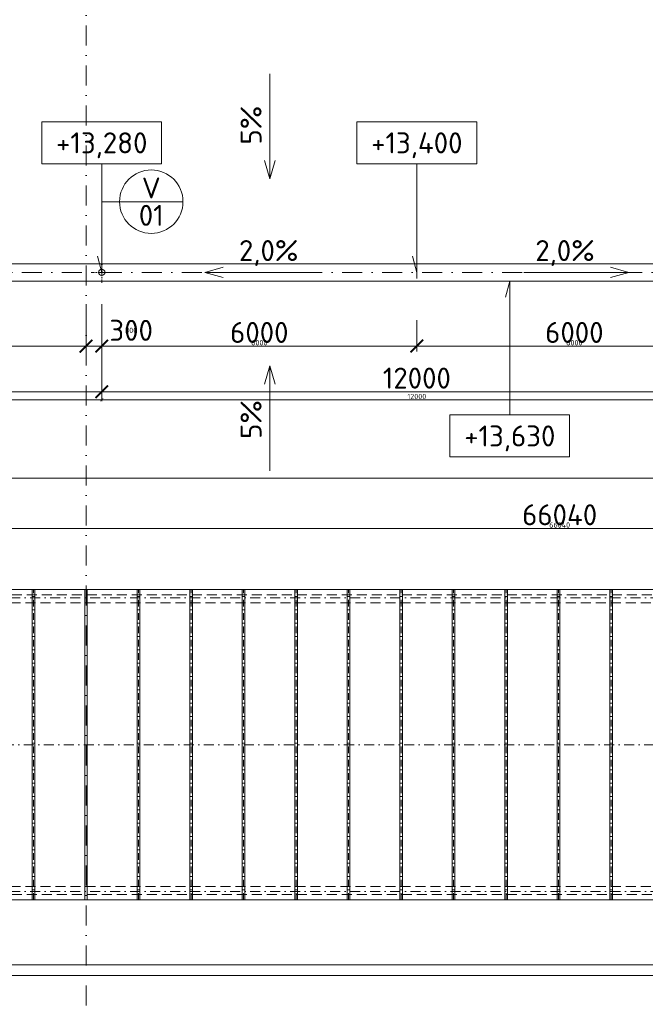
# Model space of a CAD drawing. Header units: millimetres. Extents: x -1695604 to 5289369, y -1488057 to 2187451.
# Tile 163 of 256: x 101287 to 113200, y 181353 to 200115. Entities that reach past the tile are written whole.
import ezdxf
from ezdxf.enums import TextEntityAlignment as Align

# ---------------------------------------------------------------- set-up
doc = ezdxf.new("R2010")
doc.units = ezdxf.units.MM
for name, pattern in [('CENTERX2', [101.6, 63.5, -12.7, 12.7, -12.7]), ('DASHDOT', [25.4, 12.7, -6.35, 0, -6.35]), ('ČÁRKOVANÁ', [19.05, 12.7, -6.35])]:
    doc.linetypes.add(name, pattern=pattern)
doc.layers.get('Defpoints').update_dxf_attribs({"color": 8})
for name, color, linetype, lineweight in [('A99_N_kce-pohl', 1, 'Continuous', 9), ('A99_N_koty-200', 5, 'Continuous', 5), ('A99_N_koty-200 @ 200', 5, 'Continuous', 5), ('A99_N_koty-200 @ 50 (2)', 5, 'Continuous', 5), ('A99_N_koty-vysk', 160, 'Continuous', 5), ('A99_N_znaceni 200', 5, 'Continuous', 5), ('A99_S_osy', 1, 'CENTERX2', 5)]:
    doc.layers.add(name, color=color, linetype=linetype, lineweight=lineweight)
doc.styles.add('A99_kota', font='isocpeur.ttf', dxfattribs={"height": 2})
doc.styles.add('A99_popis', font='isocpeur.ttf')
doc.styles.add('ad_popis 100', font='isocpeur.ttf', dxfattribs={"height": 200})
doc.dimstyles.new('A99_kota_200 new', dxfattribs={"dimscale": 200, "dimtxt": 2, "dimasz": 1.2, "dimexe": 0.5, "dimexo": 1.5, "dimgap": 0.3, "dimtad": 1, "dimdec": 0, "dimzin": 3, "dimdsep": 46, "dimtxsty": 'A99_kota', "dimblk": 'ARCHTICK', "dimcen": 2.5, "dimazin": 2, "dimtfac": 0.75, "dimtdec": 0, "dimtmove": 2, "dimatfit": 0, "dimfxl": 0, "dimtolj": 1, "dimtzin": 0, "dimlwd": 5, "dimlwe": 5, "dimarcsym": 0})

# ---------------------------------------------------------------- blocks, each defined once
blk = doc.blocks.new('_ArchTick')
at = {"color": 0, "linetype": 'ByBlock', "const_width": 0.15}
blk.add_lwpolyline([(-0.5, -0.5), (0.5, 0.5)], dxfattribs=at)
blk = doc.blocks.new('*D4322')
at = {"layer": 'A99_N_koty-200', "color": 0, "linetype": 'Continuous', "lineweight": 5, "transparency": 16777216}
for p, q in [((11930, 190580), (11930, 191480)), ((11930, 191380), (144620, 191380)), ((144620, 190580), (144620, 191480))]:
    blk.add_line(p, q, dxfattribs=at)
at = {"layer": 'Defpoints', "color": 0, "linetype": 'Continuous', "lineweight": 18, "transparency": 16777216}
for p in [(144620, 191380), (11930, 189255), (144620, 189255)]:
    blk.add_point(p, dxfattribs=at)
at = {"layer": 'A99_N_koty-200', "color": 0, "linetype": 'Continuous', "lineweight": 5, "transparency": 16777216, "xscale": 240, "yscale": 240, "zscale": 240, "rotation": 180}
blk.add_blockref('_ArchTick', (11930, 191380), dxfattribs=at)
at = {"layer": 'A99_N_koty-200', "color": 0, "linetype": 'Continuous', "lineweight": 5, "transparency": 16777216, "xscale": 240, "yscale": 240, "zscale": 240}
blk.add_blockref('_ArchTick', (144620, 191380), dxfattribs=at)
at = {"layer": 'A99_N_koty-200', "color": 0, "linetype": 'Continuous', "transparency": 16777216, "insert": (77075, 191680), "char_height": 400, "attachment_point": 5, "style": 'A99_kota'}
blk.add_mtext('\\A1;132690', dxfattribs=at)
blk = doc.blocks.new('*D4323')
at = {"layer": 'A99_N_koty-200', "color": 0, "linetype": 'Continuous', "lineweight": 5, "transparency": 16777216}
for p, q in [((11930, 191180), (11930, 191405)), ((11930, 191380), (144620, 191380)), ((144620, 191180), (144620, 191405))]:
    blk.add_line(p, q, dxfattribs=at)
at = {"layer": 'Defpoints', "color": 0, "linetype": 'Continuous', "lineweight": 18, "transparency": 16777216}
for p in [(144620, 191380), (11930, 189255), (144620, 189255)]:
    blk.add_point(p, dxfattribs=at)
at = {"layer": 'A99_N_koty-200', "color": 0, "linetype": 'Continuous', "lineweight": 5, "transparency": 16777216, "xscale": 60, "yscale": 60, "zscale": 60, "rotation": 180}
blk.add_blockref('_ArchTick', (11930, 191380), dxfattribs=at)
at = {"layer": 'A99_N_koty-200', "color": 0, "linetype": 'Continuous', "lineweight": 5, "transparency": 16777216, "xscale": 60, "yscale": 60, "zscale": 60}
blk.add_blockref('_ArchTick', (144620, 191380), dxfattribs=at)
at = {"layer": 'A99_N_koty-200', "color": 0, "linetype": 'Continuous', "transparency": 16777216, "insert": (78275, 191445), "char_height": 100, "attachment_point": 5, "style": 'A99_kota'}
blk.add_mtext('\\A1;132690', dxfattribs=at)
blk = doc.blocks.new('*D4493')
at = {"layer": 'A99_N_koty-200', "color": 0, "linetype": 'Continuous', "lineweight": 5, "transparency": 16777216}
for p, q in [((5860, 182105), (5860, 182205)), ((150690, 182105), (150690, 182205)), ((5860, 182105), (150690, 182105))]:
    blk.add_line(p, q, dxfattribs=at)
at = {"layer": 'Defpoints', "color": 0, "linetype": 'Continuous', "lineweight": 18, "transparency": 16777216}
for p in [(150690, 182105), (150690, 182095), (5860, 181900)]:
    blk.add_point(p, dxfattribs=at)
at = {"layer": 'A99_N_koty-200', "color": 0, "linetype": 'Continuous', "lineweight": 5, "transparency": 16777216, "xscale": 240, "yscale": 240, "zscale": 240, "rotation": 180}
blk.add_blockref('_ArchTick', (5860, 182105), dxfattribs=at)
at = {"layer": 'A99_N_koty-200', "color": 0, "linetype": 'Continuous', "lineweight": 5, "transparency": 16777216, "xscale": 240, "yscale": 240, "zscale": 240}
blk.add_blockref('_ArchTick', (150690, 182105), dxfattribs=at)
at = {"layer": 'A99_N_koty-200', "color": 0, "linetype": 'Continuous', "transparency": 16777216, "insert": (76950, 182405), "char_height": 400, "attachment_point": 5, "style": 'A99_kota'}
blk.add_mtext('\\A1;144830', dxfattribs=at)
blk = doc.blocks.new('*D4494')
at = {"layer": 'A99_N_koty-200', "color": 0, "linetype": 'Continuous', "lineweight": 5, "transparency": 16777216}
for p, q in [((150690, 182020), (150690, 181875)), ((5860, 181900), (5860, 181925)), ((5860, 181900), (150690, 181900))]:
    blk.add_line(p, q, dxfattribs=at)
at = {"layer": 'Defpoints', "color": 0, "linetype": 'Continuous', "lineweight": 18, "transparency": 16777216}
for p in [(150690, 182095), (5860, 181900), (150690, 181900)]:
    blk.add_point(p, dxfattribs=at)
at = {"layer": 'A99_N_koty-200', "color": 0, "linetype": 'Continuous', "lineweight": 5, "transparency": 16777216, "xscale": 60, "yscale": 60, "zscale": 60, "rotation": 180}
blk.add_blockref('_ArchTick', (5860, 181900), dxfattribs=at)
at = {"layer": 'A99_N_koty-200', "color": 0, "linetype": 'Continuous', "lineweight": 5, "transparency": 16777216, "xscale": 60, "yscale": 60, "zscale": 60}
blk.add_blockref('_ArchTick', (150690, 181900), dxfattribs=at)
at = {"layer": 'A99_N_koty-200', "color": 0, "linetype": 'Continuous', "transparency": 16777216, "insert": (78275, 181965), "char_height": 100, "attachment_point": 5, "style": 'A99_kota'}
blk.add_mtext('\\A1;144830', dxfattribs=at)
blk = doc.blocks.new('*U66')
at = {"color": 0, "linetype": 'ByBlock'}
for p, q in [((5.7, -4), (5.7, -14.35)), ((5.7, -14.35), (5.286, -12.805))]:
    blk.add_line(p, q, dxfattribs=at)
blk.add_lwpolyline([(0, -4), (11.4, -4), (11.4, 0), (0, 0)], close=True, dxfattribs=at)
at = {"color": 0, "linetype": 'ByBlock', "style": 'A99_kota'}
for tag, p in [('VYSKA', (5.7, -2.241)), ('VYSKA_POPIS1', (5.7, -6.041)), ('VYSKA_POPIS2', (5.9, -9.541)), ('VYSKA_POPIS3', (5.9, -13.041))]:
    blk.add_attdef(tag, text='', height=2, dxfattribs=at).set_placement(p, align=Align.MIDDLE)
blk = doc.blocks.new('*D5163')
at = {"layer": 'A99_N_koty-200', "color": 0, "linetype": 'Continuous', "lineweight": 5, "transparency": 16777216}
for p, q in [((102550, 194695), (102550, 193795)), ((102850, 194695), (102850, 193795)), ((102550, 193895), (102310, 193895)), ((102550, 193895), (102850, 193895)), ((102850, 193895), (103090, 193895))]:
    blk.add_line(p, q, dxfattribs=at)
at = {"layer": 'Defpoints', "color": 0, "linetype": 'Continuous', "lineweight": 18, "transparency": 16777216}
for p in [(102550, 195180), (102850, 195300), (102850, 193895)]:
    blk.add_point(p, dxfattribs=at)
at = {"layer": 'A99_N_koty-200', "color": 0, "linetype": 'Continuous', "lineweight": 5, "transparency": 16777216, "xscale": 240, "yscale": 240, "zscale": 240}
blk.add_blockref('_ArchTick', (102550, 193895), dxfattribs=at)
at = {"layer": 'A99_N_koty-200', "color": 0, "linetype": 'Continuous', "lineweight": 5, "transparency": 16777216, "xscale": 240, "yscale": 240, "zscale": 240, "rotation": 180}
blk.add_blockref('_ArchTick', (102850, 193895), dxfattribs=at)
at = {"layer": 'A99_N_koty-200', "color": 0, "linetype": 'Continuous', "transparency": 16777216, "insert": (103410, 194195), "char_height": 400, "attachment_point": 5, "style": 'A99_kota'}
blk.add_mtext('\\A1;300', dxfattribs=at)
blk = doc.blocks.new('*D5164')
at = {"layer": 'A99_N_koty-200', "color": 0, "linetype": 'Continuous', "lineweight": 5, "transparency": 16777216}
for p, q in [((102550, 194095), (102550, 193870)), ((102850, 194095), (102850, 193870)), ((102550, 193895), (102490, 193895)), ((102550, 193895), (102850, 193895)), ((102850, 193895), (102910, 193895))]:
    blk.add_line(p, q, dxfattribs=at)
at = {"layer": 'Defpoints', "color": 0, "linetype": 'Continuous', "lineweight": 18, "transparency": 16777216}
for p in [(102550, 195180), (102850, 195300), (102850, 193895)]:
    blk.add_point(p, dxfattribs=at)
at = {"layer": 'A99_N_koty-200', "color": 0, "linetype": 'Continuous', "lineweight": 5, "transparency": 16777216, "xscale": 60, "yscale": 60, "zscale": 60}
blk.add_blockref('_ArchTick', (102550, 193895), dxfattribs=at)
at = {"layer": 'A99_N_koty-200', "color": 0, "linetype": 'Continuous', "lineweight": 5, "transparency": 16777216, "xscale": 60, "yscale": 60, "zscale": 60, "rotation": 180}
blk.add_blockref('_ArchTick', (102850, 193895), dxfattribs=at)
at = {"layer": 'A99_N_koty-200', "color": 0, "linetype": 'Continuous', "transparency": 16777216, "insert": (103410, 194195), "char_height": 100, "attachment_point": 5, "style": 'A99_kota'}
blk.add_mtext('\\A1;300', dxfattribs=at)
blk = doc.blocks.new('*D5166')
at = {"layer": 'A99_N_koty-200', "color": 0, "linetype": 'Continuous', "lineweight": 5, "transparency": 16777216}
for p, q in [((102850, 193825), (102850, 192925)), ((114850, 193825), (114850, 192925)), ((102850, 193025), (114850, 193025))]:
    blk.add_line(p, q, dxfattribs=at)
at = {"layer": 'Defpoints', "color": 0, "linetype": 'Continuous', "lineweight": 18, "transparency": 16777216}
for p in [(102850, 195300), (114850, 195300), (114850, 193025)]:
    blk.add_point(p, dxfattribs=at)
at = {"layer": 'A99_N_koty-200', "color": 0, "linetype": 'Continuous', "lineweight": 5, "transparency": 16777216, "xscale": 240, "yscale": 240, "zscale": 240, "rotation": 180}
blk.add_blockref('_ArchTick', (102850, 193025), dxfattribs=at)
at = {"layer": 'A99_N_koty-200', "color": 0, "linetype": 'Continuous', "lineweight": 5, "transparency": 16777216, "xscale": 240, "yscale": 240, "zscale": 240}
blk.add_blockref('_ArchTick', (114850, 193025), dxfattribs=at)
at = {"layer": 'A99_N_koty-200', "color": 0, "linetype": 'Continuous', "transparency": 16777216, "insert": (108850, 193285), "char_height": 400, "attachment_point": 5, "style": 'A99_kota'}
blk.add_mtext('\\A1;12000', dxfattribs=at)
blk = doc.blocks.new('*D5167')
at = {"layer": 'A99_N_koty-200', "color": 0, "linetype": 'Continuous', "lineweight": 5, "transparency": 16777216}
for p, q in [((102850, 193070), (102850, 192845)), ((114850, 193070), (114850, 192845)), ((102850, 192870), (114850, 192870))]:
    blk.add_line(p, q, dxfattribs=at)
at = {"layer": 'Defpoints', "color": 0, "linetype": 'Continuous', "lineweight": 18, "transparency": 16777216}
for p in [(102850, 195300), (114850, 195300), (114850, 192870)]:
    blk.add_point(p, dxfattribs=at)
at = {"layer": 'A99_N_koty-200', "color": 0, "linetype": 'Continuous', "lineweight": 5, "transparency": 16777216, "xscale": 60, "yscale": 60, "zscale": 60, "rotation": 180}
blk.add_blockref('_ArchTick', (102850, 192870), dxfattribs=at)
at = {"layer": 'A99_N_koty-200', "color": 0, "linetype": 'Continuous', "lineweight": 5, "transparency": 16777216, "xscale": 60, "yscale": 60, "zscale": 60}
blk.add_blockref('_ArchTick', (114850, 192870), dxfattribs=at)
at = {"layer": 'A99_N_koty-200', "color": 0, "linetype": 'Continuous', "transparency": 16777216, "insert": (108850, 192935), "char_height": 100, "attachment_point": 5, "style": 'A99_kota'}
blk.add_mtext('\\A1;12000', dxfattribs=at)
blk = doc.blocks.new('*D5169')
at = {"layer": 'A99_N_koty-200', "color": 0, "linetype": 'Continuous', "lineweight": 5, "transparency": 16777216}
for p, q in [((102850, 194390), (102850, 193795)), ((108850, 194390), (108850, 193795)), ((102850, 193895), (108850, 193895))]:
    blk.add_line(p, q, dxfattribs=at)
at = {"layer": 'Defpoints', "color": 0, "linetype": 'Continuous', "lineweight": 18, "transparency": 16777216}
for p in [(102850, 194690), (108850, 194690), (108850, 193895)]:
    blk.add_point(p, dxfattribs=at)
at = {"layer": 'A99_N_koty-200', "color": 0, "linetype": 'Continuous', "lineweight": 5, "transparency": 16777216, "xscale": 240, "yscale": 240, "zscale": 240, "rotation": 180}
blk.add_blockref('_ArchTick', (102850, 193895), dxfattribs=at)
at = {"layer": 'A99_N_koty-200', "color": 0, "linetype": 'Continuous', "lineweight": 5, "transparency": 16777216, "xscale": 240, "yscale": 240, "zscale": 240}
blk.add_blockref('_ArchTick', (108850, 193895), dxfattribs=at)
at = {"layer": 'A99_N_koty-200', "color": 0, "linetype": 'Continuous', "transparency": 16777216, "insert": (105850, 194155), "char_height": 400, "attachment_point": 5, "style": 'A99_kota'}
blk.add_mtext('\\A1;6000', dxfattribs=at)
blk = doc.blocks.new('*D5170')
at = {"layer": 'A99_N_koty-200', "color": 0, "linetype": 'Continuous', "lineweight": 5, "transparency": 16777216}
for p, q in [((102850, 194095), (102850, 193870)), ((108850, 194095), (108850, 193870)), ((102850, 193895), (108850, 193895))]:
    blk.add_line(p, q, dxfattribs=at)
at = {"layer": 'Defpoints', "color": 0, "linetype": 'Continuous', "lineweight": 18, "transparency": 16777216}
for p in [(102850, 194690), (108850, 194690), (108850, 193895)]:
    blk.add_point(p, dxfattribs=at)
at = {"layer": 'A99_N_koty-200', "color": 0, "linetype": 'Continuous', "lineweight": 5, "transparency": 16777216, "xscale": 60, "yscale": 60, "zscale": 60, "rotation": 180}
blk.add_blockref('_ArchTick', (102850, 193895), dxfattribs=at)
at = {"layer": 'A99_N_koty-200', "color": 0, "linetype": 'Continuous', "lineweight": 5, "transparency": 16777216, "xscale": 60, "yscale": 60, "zscale": 60}
blk.add_blockref('_ArchTick', (108850, 193895), dxfattribs=at)
at = {"layer": 'A99_N_koty-200', "color": 0, "linetype": 'Continuous', "transparency": 16777216, "insert": (105850, 193960), "char_height": 100, "attachment_point": 5, "style": 'A99_kota'}
blk.add_mtext('\\A1;6000', dxfattribs=at)
blk = doc.blocks.new('*D5172')
at = {"layer": 'A99_N_koty-200', "color": 0, "linetype": 'Continuous', "lineweight": 5, "transparency": 16777216}
for p, q in [((108850, 194390), (108850, 193795)), ((114850, 194390), (114850, 193795)), ((114850, 193895), (108850, 193895))]:
    blk.add_line(p, q, dxfattribs=at)
at = {"layer": 'Defpoints', "color": 0, "linetype": 'Continuous', "lineweight": 18, "transparency": 16777216}
for p in [(108850, 194690), (114850, 194690), (108850, 193895)]:
    blk.add_point(p, dxfattribs=at)
at = {"layer": 'A99_N_koty-200', "color": 0, "linetype": 'Continuous', "lineweight": 5, "transparency": 16777216, "xscale": 240, "yscale": 240, "zscale": 240, "rotation": 180}
blk.add_blockref('_ArchTick', (108850, 193895), dxfattribs=at)
at = {"layer": 'A99_N_koty-200', "color": 0, "linetype": 'Continuous', "lineweight": 5, "transparency": 16777216, "xscale": 240, "yscale": 240, "zscale": 240}
blk.add_blockref('_ArchTick', (114850, 193895), dxfattribs=at)
at = {"layer": 'A99_N_koty-200', "color": 0, "linetype": 'Continuous', "transparency": 16777216, "insert": (111850, 194155), "char_height": 400, "attachment_point": 5, "style": 'A99_kota'}
blk.add_mtext('\\A1;6000', dxfattribs=at)
blk = doc.blocks.new('*D5173')
at = {"layer": 'A99_N_koty-200', "color": 0, "linetype": 'Continuous', "lineweight": 5, "transparency": 16777216}
for p, q in [((108850, 194095), (108850, 193870)), ((114850, 194095), (114850, 193870)), ((114850, 193895), (108850, 193895))]:
    blk.add_line(p, q, dxfattribs=at)
at = {"layer": 'Defpoints', "color": 0, "linetype": 'Continuous', "lineweight": 18, "transparency": 16777216}
for p in [(108850, 194690), (114850, 194690), (108850, 193895)]:
    blk.add_point(p, dxfattribs=at)
at = {"layer": 'A99_N_koty-200', "color": 0, "linetype": 'Continuous', "lineweight": 5, "transparency": 16777216, "xscale": 60, "yscale": 60, "zscale": 60, "rotation": 180}
blk.add_blockref('_ArchTick', (108850, 193895), dxfattribs=at)
at = {"layer": 'A99_N_koty-200', "color": 0, "linetype": 'Continuous', "lineweight": 5, "transparency": 16777216, "xscale": 60, "yscale": 60, "zscale": 60}
blk.add_blockref('_ArchTick', (114850, 193895), dxfattribs=at)
at = {"layer": 'A99_N_koty-200', "color": 0, "linetype": 'Continuous', "transparency": 16777216, "insert": (111850, 193960), "char_height": 100, "attachment_point": 5, "style": 'A99_kota'}
blk.add_mtext('\\A1;6000', dxfattribs=at)
blk = doc.blocks.new('*D5208')
at = {"layer": 'A99_N_koty-200', "color": 0, "linetype": 'Continuous', "lineweight": 5, "transparency": 16777216}
for p, q in [((90850, 193825), (90850, 192925)), ((102850, 193825), (102850, 192925)), ((90850, 193025), (102850, 193025))]:
    blk.add_line(p, q, dxfattribs=at)
at = {"layer": 'Defpoints', "color": 0, "linetype": 'Continuous', "lineweight": 18, "transparency": 16777216}
for p in [(90850, 195300), (102850, 195300), (102850, 193025)]:
    blk.add_point(p, dxfattribs=at)
at = {"layer": 'A99_N_koty-200', "color": 0, "linetype": 'Continuous', "lineweight": 5, "transparency": 16777216, "xscale": 240, "yscale": 240, "zscale": 240, "rotation": 180}
blk.add_blockref('_ArchTick', (90850, 193025), dxfattribs=at)
at = {"layer": 'A99_N_koty-200', "color": 0, "linetype": 'Continuous', "lineweight": 5, "transparency": 16777216, "xscale": 240, "yscale": 240, "zscale": 240}
blk.add_blockref('_ArchTick', (102850, 193025), dxfattribs=at)
at = {"layer": 'A99_N_koty-200', "color": 0, "linetype": 'Continuous', "transparency": 16777216, "insert": (96850, 193285), "char_height": 400, "attachment_point": 5, "style": 'A99_kota'}
blk.add_mtext('\\A1;12000', dxfattribs=at)
blk = doc.blocks.new('*D5209')
at = {"layer": 'A99_N_koty-200', "color": 0, "linetype": 'Continuous', "lineweight": 5, "transparency": 16777216}
for p, q in [((90850, 193070), (90850, 192845)), ((102850, 193070), (102850, 192845)), ((90850, 192870), (102850, 192870))]:
    blk.add_line(p, q, dxfattribs=at)
at = {"layer": 'Defpoints', "color": 0, "linetype": 'Continuous', "lineweight": 18, "transparency": 16777216}
for p in [(90850, 195300), (102850, 195300), (102850, 192870)]:
    blk.add_point(p, dxfattribs=at)
at = {"layer": 'A99_N_koty-200', "color": 0, "linetype": 'Continuous', "lineweight": 5, "transparency": 16777216, "xscale": 60, "yscale": 60, "zscale": 60, "rotation": 180}
blk.add_blockref('_ArchTick', (90850, 192870), dxfattribs=at)
at = {"layer": 'A99_N_koty-200', "color": 0, "linetype": 'Continuous', "lineweight": 5, "transparency": 16777216, "xscale": 60, "yscale": 60, "zscale": 60}
blk.add_blockref('_ArchTick', (102850, 192870), dxfattribs=at)
at = {"layer": 'A99_N_koty-200', "color": 0, "linetype": 'Continuous', "transparency": 16777216, "insert": (96850, 192935), "char_height": 100, "attachment_point": 5, "style": 'A99_kota'}
blk.add_mtext('\\A1;12000', dxfattribs=at)
blk = doc.blocks.new('*D5214')
at = {"layer": 'A99_N_koty-200', "color": 0, "linetype": 'Continuous', "lineweight": 5, "transparency": 16777216}
for p, q in [((96850, 194390), (96850, 193795)), ((102850, 194390), (102850, 193795)), ((102850, 193895), (96850, 193895))]:
    blk.add_line(p, q, dxfattribs=at)
at = {"layer": 'Defpoints', "color": 0, "linetype": 'Continuous', "lineweight": 18, "transparency": 16777216}
for p in [(96850, 194690), (102850, 194690), (96850, 193895)]:
    blk.add_point(p, dxfattribs=at)
at = {"layer": 'A99_N_koty-200', "color": 0, "linetype": 'Continuous', "lineweight": 5, "transparency": 16777216, "xscale": 240, "yscale": 240, "zscale": 240, "rotation": 180}
blk.add_blockref('_ArchTick', (96850, 193895), dxfattribs=at)
at = {"layer": 'A99_N_koty-200', "color": 0, "linetype": 'Continuous', "lineweight": 5, "transparency": 16777216, "xscale": 240, "yscale": 240, "zscale": 240}
blk.add_blockref('_ArchTick', (102850, 193895), dxfattribs=at)
at = {"layer": 'A99_N_koty-200', "color": 0, "linetype": 'Continuous', "transparency": 16777216, "insert": (99850, 194155), "char_height": 400, "attachment_point": 5, "style": 'A99_kota'}
blk.add_mtext('\\A1;6000', dxfattribs=at)
blk = doc.blocks.new('*D5215')
at = {"layer": 'A99_N_koty-200', "color": 0, "linetype": 'Continuous', "lineweight": 5, "transparency": 16777216}
for p, q in [((96850, 194095), (96850, 193870)), ((102850, 194095), (102850, 193870)), ((102850, 193895), (96850, 193895))]:
    blk.add_line(p, q, dxfattribs=at)
at = {"layer": 'Defpoints', "color": 0, "linetype": 'Continuous', "lineweight": 18, "transparency": 16777216}
for p in [(96850, 194690), (102850, 194690), (96850, 193895)]:
    blk.add_point(p, dxfattribs=at)
at = {"layer": 'A99_N_koty-200', "color": 0, "linetype": 'Continuous', "lineweight": 5, "transparency": 16777216, "xscale": 60, "yscale": 60, "zscale": 60, "rotation": 180}
blk.add_blockref('_ArchTick', (96850, 193895), dxfattribs=at)
at = {"layer": 'A99_N_koty-200', "color": 0, "linetype": 'Continuous', "lineweight": 5, "transparency": 16777216, "xscale": 60, "yscale": 60, "zscale": 60}
blk.add_blockref('_ArchTick', (102850, 193895), dxfattribs=at)
at = {"layer": 'A99_N_koty-200', "color": 0, "linetype": 'Continuous', "transparency": 16777216, "insert": (99850, 193960), "char_height": 100, "attachment_point": 5, "style": 'A99_kota'}
blk.add_mtext('\\A1;6000', dxfattribs=at)
blk = doc.blocks.new('*D5727')
at = {"layer": 'A99_N_koty-200', "color": 0, "linetype": 'Continuous', "lineweight": 5, "transparency": 16777216}
for p, q in [((78550, 189620.5), (78550, 190520.5)), ((144590, 189620.5), (144590, 190520.5)), ((144590, 190420.5), (78550, 190420.5))]:
    blk.add_line(p, q, dxfattribs=at)
at = {"layer": 'Defpoints', "color": 0, "linetype": 'Continuous', "lineweight": 18, "transparency": 16777216}
for p in [(78550, 190420.5), (78550, 189245.5), (144590, 189245.5)]:
    blk.add_point(p, dxfattribs=at)
at = {"layer": 'A99_N_koty-200', "color": 0, "linetype": 'Continuous', "lineweight": 5, "transparency": 16777216, "xscale": 240, "yscale": 240, "zscale": 240, "rotation": 180}
blk.add_blockref('_ArchTick', (78550, 190420.5), dxfattribs=at)
at = {"layer": 'A99_N_koty-200', "color": 0, "linetype": 'Continuous', "lineweight": 5, "transparency": 16777216, "xscale": 240, "yscale": 240, "zscale": 240}
blk.add_blockref('_ArchTick', (144590, 190420.5), dxfattribs=at)
at = {"layer": 'A99_N_koty-200', "color": 0, "linetype": 'Continuous', "transparency": 16777216, "insert": (111570, 190680.5), "char_height": 400, "attachment_point": 5, "style": 'A99_kota'}
blk.add_mtext('\\A1;66040', dxfattribs=at)
blk = doc.blocks.new('*D5728')
at = {"layer": 'A99_N_koty-200', "color": 0, "linetype": 'Continuous', "lineweight": 5, "transparency": 16777216}
for p, q in [((78550, 190220.5), (78550, 190445.5)), ((144590, 190220.5), (144590, 190445.5)), ((144590, 190420.5), (78550, 190420.5))]:
    blk.add_line(p, q, dxfattribs=at)
at = {"layer": 'Defpoints', "color": 0, "linetype": 'Continuous', "lineweight": 18, "transparency": 16777216}
for p in [(78550, 190420.5), (78550, 189245.5), (144590, 189245.5)]:
    blk.add_point(p, dxfattribs=at)
at = {"layer": 'A99_N_koty-200', "color": 0, "linetype": 'Continuous', "lineweight": 5, "transparency": 16777216, "xscale": 60, "yscale": 60, "zscale": 60, "rotation": 180}
blk.add_blockref('_ArchTick', (78550, 190420.5), dxfattribs=at)
at = {"layer": 'A99_N_koty-200', "color": 0, "linetype": 'Continuous', "lineweight": 5, "transparency": 16777216, "xscale": 60, "yscale": 60, "zscale": 60}
blk.add_blockref('_ArchTick', (144590, 190420.5), dxfattribs=at)
at = {"layer": 'A99_N_koty-200', "color": 0, "linetype": 'Continuous', "transparency": 16777216, "insert": (111570, 190485.5), "char_height": 100, "attachment_point": 5, "style": 'A99_kota'}
blk.add_mtext('\\A1;66040', dxfattribs=at)
blk = doc.blocks.new('*U20')
at = {"color": 0, "linetype": 'ByBlock'}
blk.add_line((-3.02, 0), (3.02, 0), dxfattribs=at)
blk.add_circle((0, 0), 3.02, dxfattribs=at)
at = {"color": 0, "linetype": 'ByBlock', "style": 'A99_popis'}
for tag, p in [('KATEGORIE', (0, 1.31)), ('PRVEK', (0, -1.298))]:
    blk.add_attdef(tag, text='', height=2, dxfattribs=at).set_placement(p, align=Align.MIDDLE_CENTER)
blk = doc.blocks.new('*U460')
at = {"color": 0, "linetype": 'ByBlock'}
for p, q in [((5.7, 12.75), (5.286, 11.205)), ((5.7, 0), (5.7, 12.75))]:
    blk.add_line(p, q, dxfattribs=at)
blk.add_lwpolyline([(0, -4), (11.4, -4), (11.4, 0), (0, 0)], close=True, dxfattribs=at)
at = {"color": 0, "linetype": 'ByBlock', "style": 'A99_kota'}
for tag, p in [('VYSKA', (5.7, -2.241)), ('VYSKA_POPIS1', (5.7, -6.041)), ('VYSKA_POPIS2', (5.9, -9.541)), ('VYSKA_POPIS3', (5.9, -13.041))]:
    blk.add_attdef(tag, text='', height=2, dxfattribs=at).set_placement(p, align=Align.MIDDLE)
blk = doc.blocks.new('*U5894')
at = {"layer": 'A99_N_koty-200 @ 200', "linetype": 'Continuous'}
dim = blk.add_linear_dim(base=(144620, 191380), p1=(11930, 189255), p2=(144620, 189255), dimstyle='A99_kota_200 new', override={"dimscale": 200, "dimtix": 1, "dimtofl": 1, "dimtmove": 2, "dimatfit": 0}, dxfattribs=at)
dim.commit()
dim.dimension.update_dxf_attribs({"geometry": '*D4322', "text_midpoint": (77075, 191680), "dimtype": 128})
at = {"layer": 'A99_N_koty-200 @ 50 (2)', "linetype": 'Continuous'}
dim = blk.add_linear_dim(base=(144620, 191380), p1=(11930, 189255), p2=(144620, 189255), dimstyle='A99_kota_200 new', override={"dimscale": 50, "dimtix": 1, "dimtofl": 1, "dimtmove": 2, "dimatfit": 0}, dxfattribs=at)
dim.commit()
dim.dimension.update_dxf_attribs({"geometry": '*D4323', "text_midpoint": (78275, 191445)})
blk = doc.blocks.new('*U5953')
at = {"layer": 'A99_N_koty-200 @ 200', "linetype": 'Continuous'}
dim = blk.add_linear_dim(base=(150690, 182105), p1=(5860, 181900), p2=(150690, 182095), dimstyle='A99_kota_200 new', override={"dimscale": 200, "dimtix": 1, "dimtofl": 1, "dimtmove": 2, "dimatfit": 0}, dxfattribs=at)
dim.commit()
dim.dimension.update_dxf_attribs({"geometry": '*D4493', "text_midpoint": (76950, 182405), "dimtype": 128})
at = {"layer": 'A99_N_koty-200 @ 50 (2)', "linetype": 'Continuous'}
dim = blk.add_linear_dim(base=(150690, 181900), p1=(5860, 181900), p2=(150690, 182095), dimstyle='A99_kota_200 new', override={"dimscale": 50, "dimtix": 1, "dimtofl": 1, "dimtmove": 2, "dimatfit": 0}, dxfattribs=at)
dim.commit()
dim.dimension.update_dxf_attribs({"geometry": '*D4494', "text_midpoint": (78275, 181965)})
blk = doc.blocks.new('*U6142')
at = {"layer": 'A99_N_koty-200 @ 200', "linetype": 'Continuous'}
dim = blk.add_linear_dim(base=(102850, 193895), p1=(102550, 195180), p2=(102850, 195300), dimstyle='A99_kota_200 new', override={"dimscale": 200, "dimtix": 1, "dimtofl": 1, "dimtmove": 2, "dimatfit": 0}, dxfattribs=at)
dim.commit()
dim.dimension.update_dxf_attribs({"geometry": '*D5163', "text_midpoint": (103410, 194195), "dimtype": 128})
at = {"layer": 'A99_N_koty-200 @ 50 (2)', "linetype": 'Continuous'}
dim = blk.add_linear_dim(base=(102850, 193895), p1=(102550, 195180), p2=(102850, 195300), dimstyle='A99_kota_200 new', override={"dimscale": 50, "dimtix": 1, "dimtofl": 1, "dimtmove": 2, "dimatfit": 0}, dxfattribs=at)
dim.commit()
dim.dimension.update_dxf_attribs({"geometry": '*D5164', "text_midpoint": (103410, 194195), "dimtype": 128})
blk = doc.blocks.new('*U6143')
at = {"layer": 'A99_N_koty-200 @ 200', "linetype": 'Continuous'}
dim = blk.add_linear_dim(base=(114850, 193025), p1=(102850, 195300), p2=(114850, 195300), dimstyle='A99_kota_200 new', override={"dimscale": 200, "dimtix": 1, "dimtofl": 1, "dimtmove": 2, "dimatfit": 0}, dxfattribs=at)
dim.commit()
dim.dimension.update_dxf_attribs({"geometry": '*D5166', "text_midpoint": (108850, 193285)})
at = {"layer": 'A99_N_koty-200 @ 50 (2)', "linetype": 'Continuous'}
dim = blk.add_linear_dim(base=(114850, 192870), p1=(102850, 195300), p2=(114850, 195300), dimstyle='A99_kota_200 new', override={"dimscale": 50, "dimtix": 1, "dimtofl": 1, "dimtmove": 2, "dimatfit": 0}, dxfattribs=at)
dim.commit()
dim.dimension.update_dxf_attribs({"geometry": '*D5167', "text_midpoint": (108850, 192935)})
blk = doc.blocks.new('*U6144')
at = {"layer": 'A99_N_koty-200 @ 200', "linetype": 'Continuous'}
dim = blk.add_linear_dim(base=(108850, 193895), p1=(102850, 194690), p2=(108850, 194690), dimstyle='A99_kota_200 new', override={"dimscale": 200, "dimtix": 1, "dimtofl": 1, "dimtmove": 2, "dimatfit": 0}, dxfattribs=at)
dim.commit()
dim.dimension.update_dxf_attribs({"geometry": '*D5169', "text_midpoint": (105850, 194155)})
at = {"layer": 'A99_N_koty-200 @ 50 (2)', "linetype": 'Continuous'}
dim = blk.add_linear_dim(base=(108850, 193895), p1=(102850, 194690), p2=(108850, 194690), dimstyle='A99_kota_200 new', override={"dimscale": 50, "dimtix": 1, "dimtofl": 1, "dimtmove": 2, "dimatfit": 0}, dxfattribs=at)
dim.commit()
dim.dimension.update_dxf_attribs({"geometry": '*D5170', "text_midpoint": (105850, 193960)})
blk = doc.blocks.new('*U6145')
at = {"layer": 'A99_N_koty-200 @ 200', "linetype": 'Continuous'}
dim = blk.add_linear_dim(base=(108850, 193895), p1=(114850, 194690), p2=(108850, 194690), angle=180, dimstyle='A99_kota_200 new', override={"dimscale": 200, "dimtix": 1, "dimtofl": 1, "dimtmove": 2, "dimatfit": 0}, dxfattribs=at)
dim.commit()
dim.dimension.update_dxf_attribs({"geometry": '*D5172', "text_midpoint": (111850, 194155)})
at = {"layer": 'A99_N_koty-200 @ 50 (2)', "linetype": 'Continuous'}
dim = blk.add_linear_dim(base=(108850, 193895), p1=(114850, 194690), p2=(108850, 194690), angle=180, dimstyle='A99_kota_200 new', override={"dimscale": 50, "dimtix": 1, "dimtofl": 1, "dimtmove": 2, "dimatfit": 0}, dxfattribs=at)
dim.commit()
dim.dimension.update_dxf_attribs({"geometry": '*D5173', "text_midpoint": (111850, 193960)})
blk = doc.blocks.new('*U6157')
at = {"layer": 'A99_N_koty-200 @ 200', "linetype": 'Continuous'}
dim = blk.add_linear_dim(base=(102850, 193025), p1=(90850, 195300), p2=(102850, 195300), dimstyle='A99_kota_200 new', override={"dimscale": 200, "dimtix": 1, "dimtofl": 1, "dimtmove": 2, "dimatfit": 0}, dxfattribs=at)
dim.commit()
dim.dimension.update_dxf_attribs({"geometry": '*D5208', "text_midpoint": (96850, 193285)})
at = {"layer": 'A99_N_koty-200 @ 50 (2)', "linetype": 'Continuous'}
dim = blk.add_linear_dim(base=(102850, 192870), p1=(90850, 195300), p2=(102850, 195300), dimstyle='A99_kota_200 new', override={"dimscale": 50, "dimtix": 1, "dimtofl": 1, "dimtmove": 2, "dimatfit": 0}, dxfattribs=at)
dim.commit()
dim.dimension.update_dxf_attribs({"geometry": '*D5209', "text_midpoint": (96850, 192935)})
blk = doc.blocks.new('*U6159')
at = {"layer": 'A99_N_koty-200 @ 200', "linetype": 'Continuous'}
dim = blk.add_linear_dim(base=(96850, 193895), p1=(102850, 194690), p2=(96850, 194690), angle=180, dimstyle='A99_kota_200 new', override={"dimscale": 200, "dimtix": 1, "dimtofl": 1, "dimtmove": 2, "dimatfit": 0}, dxfattribs=at)
dim.commit()
dim.dimension.update_dxf_attribs({"geometry": '*D5214', "text_midpoint": (99850, 194155)})
at = {"layer": 'A99_N_koty-200 @ 50 (2)', "linetype": 'Continuous'}
dim = blk.add_linear_dim(base=(96850, 193895), p1=(102850, 194690), p2=(96850, 194690), angle=180, dimstyle='A99_kota_200 new', override={"dimscale": 50, "dimtix": 1, "dimtofl": 1, "dimtmove": 2, "dimatfit": 0}, dxfattribs=at)
dim.commit()
dim.dimension.update_dxf_attribs({"geometry": '*D5215', "text_midpoint": (99850, 193960)})
blk = doc.blocks.new('*U6359')
at = {"layer": 'A99_N_koty-200 @ 200', "linetype": 'Continuous'}
dim = blk.add_linear_dim(base=(78550, 190420.5), p1=(144590, 189245.5), p2=(78550, 189245.5), angle=180, dimstyle='A99_kota_200 new', override={"dimscale": 200, "dimtix": 1, "dimtofl": 1, "dimtmove": 2, "dimatfit": 0}, dxfattribs=at)
dim.commit()
dim.dimension.update_dxf_attribs({"geometry": '*D5727', "text_midpoint": (111570, 190680.5)})
at = {"layer": 'A99_N_koty-200 @ 50 (2)', "linetype": 'Continuous'}
dim = blk.add_linear_dim(base=(78550, 190420.5), p1=(144590, 189245.5), p2=(78550, 189245.5), angle=180, dimstyle='A99_kota_200 new', override={"dimscale": 50, "dimtix": 1, "dimtofl": 1, "dimtmove": 2, "dimatfit": 0}, dxfattribs=at)
dim.commit()
dim.dimension.update_dxf_attribs({"geometry": '*D5728', "text_midpoint": (111570, 190485.5)})

msp = doc.modelspace()

# ---------------------------------------------------------------- linework, layer by layer
at = {"layer": 'A99_N_kce-pohl', "linetype": 'Continuous', "lineweight": 9}
for p, q in [((101525, 183345), (101525, 189255)), ((101575, 183345), (101575, 189255)), ((102525, 183345), (102525, 189255)), ((102575, 183345), (102575, 189255)), ((103525, 183345), (103525, 189255)), ((103575, 183345), (103575, 189255)), ((104525, 183345), (104525, 189255)), ((104575, 183345), (104575, 189255)), ((105525, 183345), (105525, 189255)), ((105575, 183345), (105575, 189255)), ((106525, 183345), (106525, 189255)), ((106575, 183345), (106575, 189255)), ((107525, 183345), (107525, 189255)), ((107575, 183345), (107575, 189255)), ((108525, 183345), (108525, 189255)), ((108575, 183345), (108575, 189255)), ((109525, 183345), (109525, 189255)), ((109575, 183345), (109575, 189255)), ((110525, 183345), (110525, 189255)), ((110575, 183345), (110575, 189255)), ((111525, 183345), (111525, 189255)), ((111575, 183345), (111575, 189255)), ((112525, 183345), (112525, 189255)), ((112575, 183345), (112575, 189255))]:
    msp.add_line(p, q, dxfattribs=at)
at = {"layer": 'A99_N_kce-pohl', "linetype": 'DASHDOT', "lineweight": 5, "ltscale": 5}
for points in [[(102850, 195100), (102850, 195500)], [(102650, 195300), (103050, 195300)]]:
    msp.add_lwpolyline(points, dxfattribs=at)
at = {"layer": 'A99_N_kce-pohl', "color": 1, "linetype": 'Continuous', "ltscale": 25}
msp.add_lwpolyline([(150690, 195135), (150690, 195465), (6000, 195465), (6000, 195135)], close=True, dxfattribs=at)
at = {"layer": 'A99_N_kce-pohl', "linetype": 'Continuous', "lineweight": 5}
msp.add_lwpolyline([(108850, 195180), (108850, 195420)], dxfattribs=at)
at = {"layer": 'A99_N_kce-pohl', "linetype": 'ČÁRKOVANÁ', "lineweight": 9, "ltscale": 15}
for points in [[(144760, 189155), (11790, 189155)], [(144450, 189005.3), (12100, 189005.3)], [(144450, 183594.7), (12100, 183594.7)], [(144760, 183445), (11790, 183445)]]:
    msp.add_lwpolyline(points, dxfattribs=at)
at = {"layer": 'A99_N_kce-pohl', "linetype": 'Continuous', "lineweight": 9}
msp.add_lwpolyline([(11930, 189255), (144620, 189255), (144620, 183345), (11930, 183345)], close=True, dxfattribs=at)
for points in [[(101525, 186675), (101525, 186495)], [(101575, 186675), (101575, 186495)], [(102525, 186675), (102525, 186495)], [(102575, 186675), (102575, 186495)], [(103525, 186675), (103525, 186495)], [(103575, 186675), (103575, 186495)], [(104525, 186675), (104525, 186495)], [(104575, 186675), (104575, 186495)], [(105525, 186675), (105525, 186495)], [(105575, 186675), (105575, 186495)], [(106525, 186675), (106525, 186495)], [(106575, 186675), (106575, 186495)], [(107525, 186675), (107525, 186495)], [(107575, 186675), (107575, 186495)], [(108525, 186675), (108525, 186495)], [(108575, 186675), (108575, 186495)], [(109525, 186675), (109525, 186495)], [(109575, 186675), (109575, 186495)], [(110525, 186675), (110525, 186495)], [(110575, 186675), (110575, 186495)], [(111525, 186675), (111525, 186495)], [(111575, 186675), (111575, 186495)], [(112525, 186675), (112525, 186495)], [(112575, 186675), (112575, 186495)]]:
    msp.add_lwpolyline(points, dxfattribs=at)
at = {"layer": 'A99_N_kce-pohl', "linetype": 'Continuous'}
msp.add_circle((102850, 195300), 60, dxfattribs=at)
at = {"layer": 'A99_N_koty-vysk'}
for points in [[(106050, 197082), (106050, 199082)], [(106050, 197082), (105950, 197432)], [(106050, 197082), (106150, 197432)], [(104810, 195300), (105160, 195400)], [(112890, 195300), (112540, 195400)], [(104810, 195300), (106810, 195300)], [(104810, 195300), (105160, 195200)], [(112890, 195300), (110890, 195300)], [(112890, 195300), (112540, 195200)], [(106050, 193518), (105950, 193168)], [(106050, 193518), (106050, 191518)], [(106050, 193518), (106150, 193168)]]:
    msp.add_lwpolyline(points, dxfattribs=at)
at = {"layer": 'A99_N_znaceni 200'}
msp.add_lwpolyline([(103188.5, 196646.5), (102850, 196646.5)], dxfattribs=at)
at = {"layer": 'A99_S_osy', "linetype": 'DASHDOT', "lineweight": 5, "ltscale": 10}
for p, q in [((101550, 183345), (101550, 189255)), ((103550, 183345), (103550, 189255)), ((104550, 183345), (104550, 189255)), ((105550, 183345), (105550, 189255)), ((106550, 183345), (106550, 189255)), ((107550, 183345), (107550, 189255)), ((108550, 183345), (108550, 189255)), ((109550, 183345), (109550, 189255)), ((110550, 183345), (110550, 189255)), ((111550, 183345), (111550, 189255)), ((112550, 183345), (112550, 189255))]:
    msp.add_line(p, q, dxfattribs=at)
at = {"layer": 'A99_S_osy', "linetype": 'DASHDOT', "lineweight": 5, "ltscale": 30}
for points in [[(102550, 250300), (102550, 146890)], [(176395, 195300), (4375, 195300)]]:
    msp.add_lwpolyline(points, dxfattribs=at)
at = {"layer": 'A99_S_osy', "linetype": 'DASHDOT', "lineweight": 5, "ltscale": 15}
for points in [[(144740, 189095), (11865, 189095)], [(144620, 186300), (11930, 186300)], [(144740, 183505), (11865, 183505)]]:
    msp.add_lwpolyline(points, dxfattribs=at)

# ---------------------------------------------------------------- block references
at = {"layer": 'A99_N_koty-200', "color": 3, "linetype": 'Continuous', "lineweight": 18}
for name in ['*U6157', '*U6142', '*U6143', '*U6159', '*U6144', '*U6145', '*U5894', '*U6359', '*U5953']:
    msp.add_blockref(name, (0, 0), dxfattribs=at)
at = {"layer": 'A99_N_koty-vysk', "xscale": 200, "yscale": 200, "zscale": 200}
for name, p, values in [('*U66', (101710, 198170), {'VYSKA': '+13,280'}), ('*U66', (107710, 198170), {'VYSKA': '+13,400'}), ('*U460', (109480, 192585), {'VYSKA': '+13,630'})]:
    msp.add_blockref(name, p, dxfattribs=at).add_auto_attribs(values)
at = {"layer": 'A99_N_znaceni 200', "xscale": 200, "yscale": 200, "zscale": 200}
msp.add_blockref('*U20', (103792.5, 196646.5), dxfattribs=at).add_auto_attribs({'KATEGORIE': 'V', 'PRVEK': '01'})

# ---------------------------------------------------------------- texts
at = {"layer": 'A99_N_koty-vysk', "char_height": 400, "rotation": 90, "style": 'ad_popis 100'}
for insert, attachment_point in [((105492.7, 197735), 1), ((105492.7, 192865), 3)]:
    msp.add_mtext_dynamic_manual_height_columns('5%', width=140, gutter_width=2000, heights=[0], dxfattribs=dict(at, insert=insert, attachment_point=attachment_point))
at = {"layer": 'A99_N_koty-vysk', "char_height": 400, "style": 'ad_popis 100'}
for insert, attachment_point in [((105463, 195915), 1), ((112237, 195915), 3)]:
    msp.add_mtext_dynamic_manual_height_columns('2,0%', width=673.852, gutter_width=2000, heights=[0], dxfattribs=dict(at, insert=insert, attachment_point=attachment_point))

doc.saveas('drawing.dxf')
